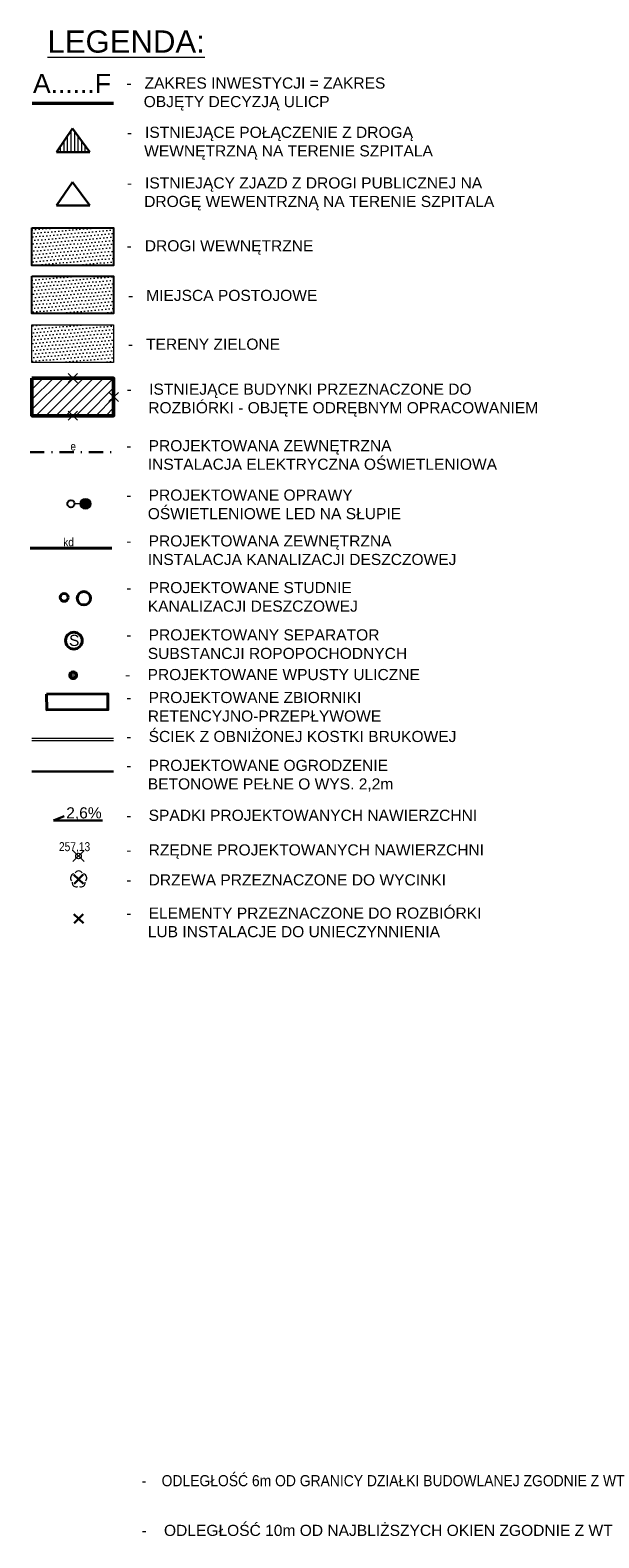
# Model space of a CAD drawing. Header units: metres. Extents: x 6555777 to 6555964, y 5574062 to 5574197.
# Tile 5 of 5: x 6555913 to 6555964, y 5574062 to 5574197. Entities that reach past the tile are written whole.
import ezdxf
from ezdxf.enums import TextEntityAlignment as Align

# ---------------------------------------------------------------- set-up
doc = ezdxf.new("R2010")
doc.units = ezdxf.units.M
doc.header["$PDMODE"] = 35
doc.header["$PDSIZE"] = 0.5
doc.linetypes.add('DASHDOT', pattern=[25.4, 12.7, -6.35, 0, -6.35])
doc.linetypes.add('HIDDEN', pattern=[9.525, 6.35, -3.175])
for name, color, linetype, lineweight in [('!EE_KABEL_OSW', 1, 'Continuous', 30), ('-- wymiary', 250, 'Continuous', 18), ('__kd', 94, 'Continuous', 40), ('__likwidacje', 1, 'Continuous', 30), ('__MGB_JT_odległości', 6, 'Continuous', 90), ('__ogrodzenie', 7, 'FENCELINE1', 30), ('__opisy', 7, 'Continuous', 0), ('__rzędne', 4, 'Continuous', 15), ('__spadki', 7, 'Continuous', 30), ('__szraf kostka', 251, 'Continuous', 5), ('__szraf zieleń', 3, 'Continuous', 5), ('__wpusty', 5, 'Continuous', 5), ('__ściek', 5, 'Continuous', 5), ('OBOP', 7, 'Continuous', 13), ('OPISY_KAMA', 7, 'Continuous', 0)]:
    doc.layers.add(name, color=color, linetype=linetype, lineweight=lineweight)
for name, color, linetype in [('312-budynek ewidencyjny', 251, 'Continuous'), ('__miejsca postojowe', 7, 'Continuous'), ('przewód elektroenergetyczny podziemny', 7, 'Continuous'), ('przewód kanalizacyjny-Atr1', 7, 'Continuous')]:
    doc.layers.add(name, color=color, linetype=linetype)
doc.layers.add('__zakres inw.', color=7, linetype='Continuous', lineweight=0, true_color=0xf62c8b)
doc.layers.get('__MGB_JT_odległości').off()
doc.styles.add('arial narrow', font='ARIALN.TTF', dxfattribs={"height": 0.8})
doc.styles.add('PIOTR', font='romans.shx', dxfattribs={"width": 0.7})
doc.styles.get("Standard").update_dxf_attribs({"font": 'arial.ttf'})
doc.styles.add('SUPX', font='txt', dxfattribs={"width": 0.9, "height": 0.75})
doc.linetypes.add('FENCELINE1', pattern='A,6.35,-2.54,[133,ltypeshp.shx,S=2.54,R=0,X=-2.54,Y=0],-2.54,25.4', length=36.83)

# ---------------------------------------------------------------- blocks, each defined once
blk = doc.blocks.new('wjazd')
at = {"layer": 'OPISY_KAMA', "lineweight": 5, "ltscale": 4}
h = blk.add_hatch(dxfattribs=at)
h.set_pattern_fill('LINE', color=6, scale=0.1, angle=90)
h.set_pattern_definition([(90, (-6554059.89814, -5572993.2684), (-0.3175, 2e-17), [])])
h.paths.add_polyline_path([(1656.29, 1286.9), (1654.73, 1289), (1653.3, 1286.9)])
at = {"layer": 'OPISY_KAMA', "color": 6, "lineweight": 30, "ltscale": 4}
for p, q in [((1654.73, 1289), (1653.3, 1286.9)), ((1656.29, 1286.9), (1654.73, 1289)), ((1653.3, 1286.9), (1656.29, 1286.9))]:
    blk.add_line(p, q, dxfattribs=at)
blk = doc.blocks.new('*U8')
at = {"linetype": 'Continuous', "lineweight": 15}
h = blk.add_hatch(color=0, dxfattribs=at)
h.dxf.hatch_style = 1
edge = h.paths.add_edge_path()
edge.add_arc((1307, 0), 481, 0, 360)
at = {"color": 0, "linetype": 'Continuous', "lineweight": 15}
blk.add_line((826, 0), (322, 0), dxfattribs=at)
blk.add_circle((1307, 0), 481, dxfattribs=at)
at = {"color": 0, "linetype": 'Continuous', "lineweight": 25}
blk.add_ellipse((0, 0), major_axis=(322, 1), ratio=1, start_param=3.1415432, end_param=9.4247285, dxfattribs=at)
blk = doc.blocks.new('wpust')
at = {"layer": '__wpusty'}
for p, q in [((6549616.48, 5571710.12), (6549616.12, 5571709.95)), ((6549616.56, 5571709.94), (6549616.2, 5571709.77))]:
    blk.add_line(p, q, dxfattribs=at)
blk.add_lwpolyline([(6549616.29, 5571709.59), (6549616.03, 5571710.13), (6549616.39, 5571710.3), (6549616.65, 5571709.76)], close=True, dxfattribs=at)
blk = doc.blocks.new('OBOP02_01')
at = {"layer": 'OBOP', "color": 0, "lineweight": 18}
blk.add_circle((0, 0), 0.1, dxfattribs=at)
for centre, start, end in [((-0.71, 0.23), 102.1471, 221.8529), ((0, 0.75), 30.1471, 149.8529), ((0.71, 0.23), 318.1471, 77.8529), ((-0.44, -0.61), 174.1471, 293.8529), ((0.44, -0.61), 246.1471, 5.8529)]:
    blk.add_arc(centre, 0.75, start, end, dxfattribs=at)

msp = doc.modelspace()

# ---------------------------------------------------------------- hatches: boundary and pattern name
at = {"layer": '-- wymiary'}
h = msp.add_hatch(dxfattribs=at)
h.set_pattern_fill('ANSI31', color=1, scale=0.2)
h.set_pattern_definition([(45, (202.6953, -116.49303), (-0.449012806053, 0.449012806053), [])])
h.paths.add_polyline_path([(6555912.887, 5574162.517), (6555916.557, 5574162.517), (6555920.228, 5574162.517), (6555920.228, 5574164.204), (6555920.228, 5574165.882), (6555916.557, 5574165.892), (6555912.887, 5574165.882), (6555912.887, 5574164.204)])
at = {"layer": '__szraf kostka', "lineweight": 20}
h = msp.add_hatch(dxfattribs=at)
h.set_pattern_fill('DOTS', color=256, scale=0.2, angle=4.92804)
h.set_pattern_definition([(4.92804, (6556078.46502, 5574206.8733), (0.1308885, 0.32996366), [0, -0.3175])])
h.paths.add_polyline_path([(6555912.887, 5574176.007), (6555920.228, 5574176.007), (6555920.228, 5574179.383), (6555912.887, 5574179.383)])
at = {"layer": '__szraf kostka', "lineweight": 20, "true_color": 0xff8080}
h = msp.add_hatch(dxfattribs=at)
h.set_pattern_fill('DOTS', color=11, scale=0.2, angle=4.928)
h.set_pattern_definition([(4.928, (6556078.46502, 5574215.4253), (0.1308887, 0.3299636), [0, -0.3175])])
h.paths.add_polyline_path([(6555912.887, 5574171.692), (6555920.228, 5574171.692), (6555920.228, 5574175.068), (6555912.887, 5574175.068)])
at = {"layer": '__szraf zieleń', "lineweight": 20}
h = msp.add_hatch(dxfattribs=at)
h.set_pattern_fill('DOTS', color=256, scale=0.2, angle=4.92804)
h.set_pattern_definition([(4.92804, (6556078.46502, 5574206.54193), (0.1308885, 0.32996366), [0, -0.3175])])
h.paths.add_polyline_path([(6555912.887, 5574167.31), (6555920.228, 5574167.31), (6555920.228, 5574170.686), (6555912.887, 5574170.686)])

# ---------------------------------------------------------------- linework, layer by layer
at = {"layer": '-- wymiary', "color": 1, "linetype": 'ByBlock', "lineweight": 18}
for p, q in [((6555916.982, 5574165.476), (6555916.133, 5574166.309)), ((6555916.135, 5574165.489), (6555916.979, 5574166.296)), ((6555920.653, 5574163.788), (6555919.803, 5574164.621)), ((6555919.806, 5574163.801), (6555920.65, 5574164.608)), ((6555916.982, 5574162.1), (6555916.133, 5574162.933)), ((6555916.135, 5574162.113), (6555916.979, 5574162.92))]:
    msp.add_line(p, q, dxfattribs=at)
at = {"layer": '312-budynek ewidencyjny', "linetype": 'Continuous', "lineweight": 50, "flags": 128}
msp.add_lwpolyline([(6555912.887, 5574165.882), (6555920.228, 5574165.882), (6555920.228, 5574162.506), (6555912.887, 5574162.506)], close=True, dxfattribs=at)
at = {"layer": '__kd'}
msp.add_lwpolyline([(6555912.735, 5574150.613), (6555920.076, 5574150.613)], dxfattribs=at)
msp.add_lwpolyline([(6555914.209, 5574137.489), (6555919.709, 5574137.514), (6555919.716, 5574136.114), (6555914.216, 5574136.089)], close=True, dxfattribs=at)
for centre, radius in [((6555915.785, 5574146.188), 0.35), ((6555917.56, 5574146.107), 0.6), ((6555916.658, 5574142.302), 0.75), ((6555916.594, 5574139.2), 0.31)]:
    msp.add_circle(centre, radius, dxfattribs=at)
at = {"layer": '__likwidacje', "color": 1}
for p, q in [((6555917.52, 5574120.456, 257.441), (6555916.651, 5574121.268, 257.441)), ((6555916.673, 5574120.448, 257.441), (6555917.498, 5574121.276, 257.441)), ((6555917.52, 5574116.919, 257.441), (6555916.651, 5574117.73, 257.441)), ((6555916.673, 5574116.911, 257.441), (6555917.498, 5574117.738, 257.441))]:
    msp.add_line(p, q, dxfattribs=at)
at = {"layer": '__miejsca postojowe', "flags": 128}
for points in [[(6555912.887, 5574179.383), (6555920.228, 5574179.383), (6555920.228, 5574176.007), (6555912.887, 5574176.007)], [(6555912.887, 5574175.068), (6555920.228, 5574175.068), (6555920.228, 5574171.692), (6555912.887, 5574171.692)]]:
    msp.add_lwpolyline(points, close=True, dxfattribs=at)
at = {"layer": '__ogrodzenie', "ltscale": 0.07}
msp.add_lwpolyline([(6555912.887, 5574130.551), (6555920.228, 5574130.551)], dxfattribs=at)
at = {"layer": '__opisy', "lineweight": 15, "ltscale": 10}
for points in [[(6555912.887, 5574179.383), (6555920.228, 5574179.383), (6555920.228, 5574176.007), (6555912.887, 5574176.007)], [(6555912.887, 5574175.068), (6555920.228, 5574175.068), (6555920.228, 5574171.692), (6555912.887, 5574171.692)]]:
    msp.add_lwpolyline(points, close=True, dxfattribs=at)
at = {"layer": '__rzędne'}
msp.add_point((6555917.074, 5574122.947), dxfattribs=at)
at = {"layer": '__spadki'}
msp.add_line((6555914.838, 5574126.127), (6555915.791, 5574126.541), dxfattribs=at)
msp.add_lwpolyline([(6555914.838, 5574126.127), (6555919.219, 5574126.127)], dxfattribs=at)
at = {"layer": '__szraf zieleń'}
msp.add_lwpolyline([(6555912.887, 5574170.686), (6555920.228, 5574170.686), (6555920.228, 5574167.31), (6555912.887, 5574167.31)], close=True, dxfattribs=at)
at = {"layer": '__szraf zieleń', "flags": 128}
msp.add_lwpolyline([(6555912.887, 5574170.686), (6555920.228, 5574170.686), (6555920.228, 5574167.31), (6555912.887, 5574167.31)], close=True, dxfattribs=at)
at = {"layer": '__zakres inw.', "linetype": 'HIDDEN', "ltscale": 0.3, "const_width": 0.3}
msp.add_lwpolyline([(6555912.887, 5574190.578), (6555920.228, 5574190.578)], dxfattribs=at)
at = {"layer": '__ściek'}
for p, q in [((6555912.887, 5574133.537), (6555920.228, 5574133.537)), ((6555912.887, 5574133.337), (6555920.228, 5574133.337))]:
    msp.add_line(p, q, dxfattribs=at)
at = {"layer": 'OPISY_KAMA', "color": 6, "lineweight": 30, "ltscale": 4}
for p, q in [((6555916.532, 5574183.504), (6555915.103, 5574181.4)), ((6555918.093, 5574181.4), (6555916.532, 5574183.504)), ((6555915.103, 5574181.4), (6555918.093, 5574181.4))]:
    msp.add_line(p, q, dxfattribs=at)
at = {"layer": 'przewód elektroenergetyczny podziemny', "color": 1, "linetype": 'DASHDOT', "lineweight": 30, "ltscale": 0.1}
msp.add_lwpolyline([(6555912.735, 5574159.226), (6555920.076, 5574159.226)], dxfattribs=at)

# ---------------------------------------------------------------- block references
at = {"layer": '!EE_KABEL_OSW', "xscale": 0.001, "yscale": 0.001, "zscale": 0.001}
msp.add_blockref('*U8', (6555916.396, 5574154.604), dxfattribs=at)
at = {"layer": '__MGB_JT_odległości'}
msp.add_blockref('wjazd', (6554261.8, 5572899.309), dxfattribs=at)
at = {"layer": '__wpusty', "rotation": 244.9464372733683}
msp.add_blockref('wpust', (4281971.455, 13866943.276), dxfattribs=at)
at = {"layer": 'OBOP', "color": 96, "lineweight": 18, "true_color": 0x008000, "xscale": 0.5, "yscale": 0.5, "zscale": 0.5}
msp.add_blockref('OBOP02_01', (6555917.085, 5574120.862, 257.441), dxfattribs=at)

# ---------------------------------------------------------------- texts
at = {"layer": '__kd', "lineweight": 5, "style": 'SUPX', "width": 0.9}
msp.add_text('kd', height=0.75, rotation=0.13601, dxfattribs=at).set_placement((6555916.182, 5574151.157), align=Align.MIDDLE_CENTER)
at = {"layer": '__kd', "color": 0, "lineweight": 5, "insert": (6555916.236, 5574142.838), "char_height": 1, "width": 0.93179, "attachment_point": 1, "rotation": 358.55508}
msp.add_mtext('S', dxfattribs=at)
at = {"layer": '__opisy', "color": 0, "lineweight": 15, "ltscale": 10, "attachment_point": 4, "style": 'PIOTR'}
for s, insert, char_height, width in [('{\\L\\W1;\\fArial|b0|i0|c0|p34;LEGENDA:}', (6555914.287, 5574196.125), 2, 14.1296), ('{\\W1;\\fArial|b0|i0|c238|p34;-   \\C256;ZAKRES INWESTYCJI = ZAKRES   \\P    OBJĘTY DECYZJĄ ULICP}', (6555921.373, 5574191.423), 1, 23.46508), ('{\\W1;\\fArial|b0|i0|c238|p34;-   DROGI WEWNĘTRZNE}', (6555921.396, 5574177.632), 1, 19.33561), ('{\\W1;\\fArial|b0|i0|c238|p34;-   MIEJSCA POSTOJOWE}', (6555921.518, 5574173.318), 1, 30.20303), ('{\\W1;\\fArial|b0|i0|c238|p34;-   TERENY ZIELONE}', (6555921.507, 5574168.936), 1, 14.60323), ('{\\W1;\\fArial|b0|i0|c238|p34;-    ISTNIEJĄCE BUDYNKI PRZEZNACZONE DO \\P     ROZBIÓRKI - OBJĘTE ODRĘBNYM OPRACOWANIEM}', (6555921.396, 5574163.915), 1, 37.69436), ('\\A1;{\\W1;\\fArial|b0|i0|c238|p34;-   \\C256; PROJEKTOWANA\\C0; ZEWNĘTRZNA \\P     INSTALACJA ELEKTRYCZNA OŚWIETLENIOWA}', (6555921.352, 5574158.983), 1, 34.10533), ('\\A1;{\\W1;\\fArial|b0|i0|c238|p34;-   \\C256; PROJEKTOWANE OPRAWY \\P     OŚWIETLENIOWE LED NA SŁUPIE }', (6555921.352, 5574154.541), 1, 25.60865), ('\\A1;{\\W1;\\fArial|b0|i0|c238|p34;-   \\C256; PROJEKTOWANA\\C0; ZEWNĘTRZNA \\P     INSTALACJA KANALIZACJI DESZCZOWEJ}', (6555921.352, 5574150.425), 1, 32.09513), ('\\A1;\\fArial|b0|i0|c238|p34;\\W1;-   \\C256; PROJEKTOWANE\\C0; STUDNIE \\P     KANALIZACJI DESZCZOWEJ', (6555921.352, 5574146.229), 1, 20.72056), ('\\A1;{\\W1;\\fArial|b0|i0|c238|p34;-   \\C256; PROJEKTOWANY\\C0; SEPARATOR\\P     SUBSTANCJI ROPOPOCHODNYCH}', (6555921.352, 5574141.982), 1, 25.89514), ('\\A1;{\\W1;\\fArial|b0|i0|c238|p34;-   \\C256; PROJEKTOWANE\\C0; OGRODZENIE \\P     BETONOWE PEŁNE O WYS. 2,2m}', (6555921.352, 5574130.168), 1, 24.13045), ('\\A1;{\\W1;\\fArial|b0|i0|c238|p34;-   \\C256; SPADKI PROJEKTOWANYCH NAWIERZCHNI}', (6555921.352, 5574126.603), 1, 33.03697), ('\\A1;{\\W1;\\fArial|b0|i0|c238|p34;-   \\C256; DRZEWA PRZEZNACZONE DO WYCINKI}', (6555921.352, 5574120.801), 1, 29.4145), ('\\A1;{\\W1;\\fArial|b0|i0|c238|p34;-   \\C256; ELEMENTY PRZEZNACZONE DO ROZBIÓRKI \\P     LUB INSTALACJE DO UNIECZYNNIENIA}', (6555921.352, 5574116.98), 1, 32.58416), ('\\A1;{\\W1;\\fArial|b0|i0|c238|p34;-   \\C256; \\C0;ODLEGŁOŚĆ 10m OD NAJBLIŻSZYCH OKIEN ZGODNIE Z WT}', (6555922.729, 5574062.346), 1, 43.06217)]:
    msp.add_mtext(s, dxfattribs=dict(at, insert=insert, char_height=char_height, width=width))
at = {"layer": '__opisy', "lineweight": 15, "ltscale": 10, "char_height": 1, "attachment_point": 4, "style": 'PIOTR'}
for s, insert, width in [('{\\W1;\\fArial|b0|i0|c238|p34;-   ISTNIEJĄCE POŁĄCZENIE Z DROGĄ \\P    WEWNĘTRZNĄ NA TERENIE SZPITALA}', (6555921.416, 5574186.998), 28.31158), ('{\\W1;\\fArial|b0|i0|c238|p34;-   ISTNIEJĄCY ZJAZD Z DROGI PUBLICZNEJ NA  \\P    DROGĘ WEWENTRZNĄ NA TERENIE SZPITALA}', (6555921.416, 5574182.449), 33.97169)]:
    msp.add_mtext(s, dxfattribs=dict(at, insert=insert, width=width))
at = {"layer": '__opisy', "color": 0, "lineweight": 15, "ltscale": 10, "char_height": 1, "attachment_point": 4, "style": 'PIOTR'}
for s, insert in [('\\A1;{\\W1;\\fArial|b0|i0|c238|p34;-   \\C256; PROJEKTOWANE\\C0; WPUSTY ULICZNE}', (6555921.256, 5574139.25)), ('\\A1;\\fArial|b0|i0|c238|p34;\\W1;-   \\C256; PROJEKTOWANE\\C0; ZBIORNIKI \\P     RETENCYJNO-PRZEPŁYWOWE', (6555921.352, 5574136.354)), ('\\A1;{\\W1;\\fArial|b0|i0|c238|p34;-   \\C256; ŚCIEK Z OBNIŻONEJ KOSTKI BRUKOWEJ}', (6555921.352, 5574133.685)), ('\\A1;{\\W1;\\fArial|b0|i0|c238|p34;-   \\C256; RZĘDNE PROJEKTOWANYCH NAWIERZCHNI}', (6555921.352, 5574123.348)), ('\\A1;{\\W1;\\fArial|b0|i0|c238|p34;-   \\C256; \\C0;ODLEGŁOŚĆ 6m OD GRANICY DZIAŁKI BUDOWLANEJ ZGODNIE Z WT}', (6555922.729, 5574066.812))]:
    msp.add_mtext(s, dxfattribs=dict(at, insert=insert))
at = {"layer": '__rzędne', "insert": (6555915.317, 5574124.192), "char_height": 0.8, "width": 2.70985, "attachment_point": 1, "style": 'arial narrow'}
msp.add_mtext('257,13', dxfattribs=at)
at = {"layer": '__spadki', "insert": (6555915.969, 5574127.329), "char_height": 1, "width": 2.0191, "attachment_point": 1, "rotation": 360}
msp.add_mtext('2,6%', dxfattribs=at)
at = {"layer": '__zakres inw.', "ltscale": 8, "insert": (6555912.988, 5574193.219), "char_height": 1.7, "width": 7.57804, "attachment_point": 1}
msp.add_mtext('A......F', dxfattribs=at)
at = {"layer": 'przewód kanalizacyjny-Atr1', "color": 1, "style": 'SUPX', "width": 0.9}
msp.add_text('e', height=0.75, rotation=0.09535, dxfattribs=at).set_placement((6555916.597, 5574159.763), align=Align.MIDDLE_CENTER)

doc.saveas('drawing.dxf')
